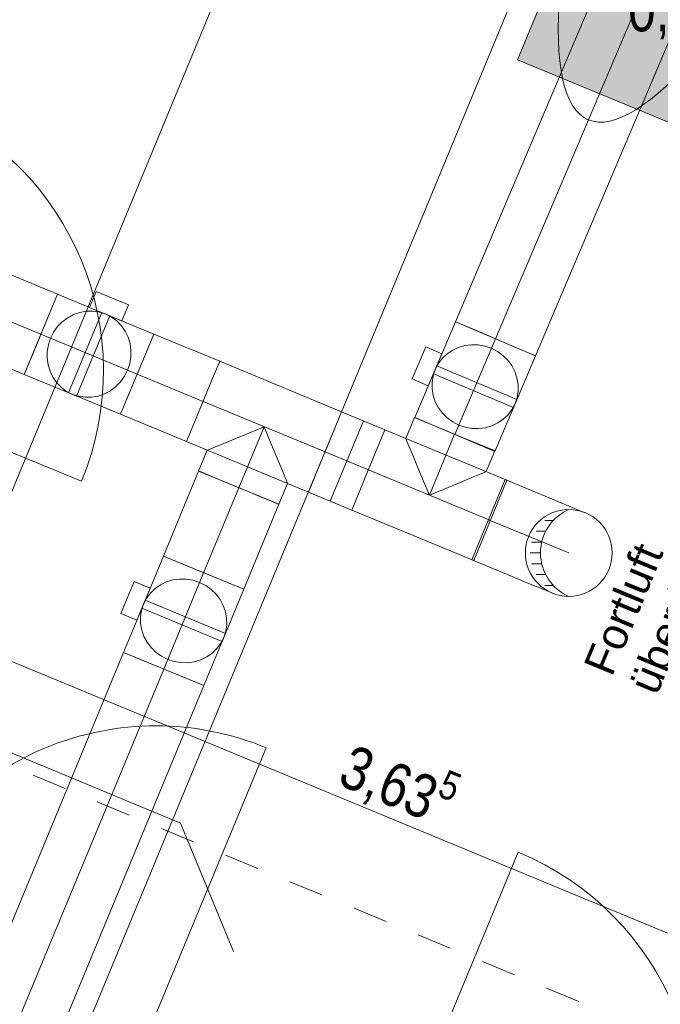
# Model space of a CAD drawing. Header units: metres. Extents: x -79 to 740, y -195 to 69.
# Tile 104 of 212: x 4.5 to 6.35, y 1.88 to 4.71. Entities that reach past the tile are written whole.
import ezdxf

# ---------------------------------------------------------------- set-up
doc = ezdxf.new("R2010")
doc.units = ezdxf.units.M
doc.header["$MEASUREMENT"] = 0
doc.linetypes.add('Strichlinie_ eng', pattern=[0.115, 0.075, -0.04])
doc.linetypes.add('STRICHPUNKT2', pattern=[12.7, 6.35, -3.175, 0, -3.175])
for name, color, linetype in [('70 Entwässerung_Schmutzwasser', 7, 'Continuous'), ('70 Lüftung', 7, 'Continuous'), ('90 Allgemein Hinweise', 7, 'Continuous'), ('95 Ausführungsplanung Bemaßung', 7, 'Continuous'), ('Neubau_10 Wand außen', 7, 'Continuous'), ('Neubau_30 Dach', 7, 'Continuous'), ('Neubau_30 Dachfenster', 7, 'Continuous')]:
    doc.layers.add(name, color=color, linetype=linetype)
doc.styles.add('ERSTELLTER_STIL_2', font='ARIALN.TTF')
doc.styles.add('ERSTELLTER_STIL_3', font='arial.ttf')
doc.linetypes.add('Wolke', pattern='A,0,[3,995_ARC_230 ERW_GR_EG_2607011.Shx,S=0.015817,R=0,X=-0.000255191,Y=0.048578],-1.9835,0', length=1.9835)
doc.dimstyles.new('ERSTELLTER_STIL__4', dxfattribs={"dimtxt": 0.125, "dimasz": 0.095143, "dimexe": 0.18, "dimexo": 0.0625, "dimgap": 0, "dimtad": 1, "dimzin": 0, "dimdsep": 46, "dimtxsty": 'ERSTELLTER_STIL_2', "dimblk": 'ARROWHEAD_6', "dimblk1": 'ARROWHEAD_6', "dimblk2": 'ARROWHEAD_6', "dimcen": 0.09, "dimse1": 1, "dimse2": 1, "dimclrd": 7, "dimclre": 7, "dimclrt": 7, "dimazin": 0, "dimtfac": 1, "dimtdec": 4, "dimtmove": 0, "dimatfit": 3, "dimfxl": 1, "dimtolj": 1, "dimtzin": 0, "dimarcsym": 0})
doc.dimstyles.new('ERSTELLTER_STIL__6', dxfattribs={"dimtxt": 0.125, "dimasz": 0.095143, "dimexe": 0.18, "dimexo": 0.0625, "dimgap": 0, "dimtad": 1, "dimzin": 0, "dimdsep": 46, "dimtxsty": 'ERSTELLTER_STIL_2', "dimblk": 'ARROWHEAD_6', "dimblk1": 'ARROWHEAD_6', "dimblk2": 'ARROWHEAD_6', "dimcen": 0.09, "dimse1": 1, "dimse2": 1, "dimclrd": 7, "dimclre": 7, "dimclrt": 7, "dimazin": 0, "dimtfac": 1, "dimtdec": 4, "dimtmove": 2, "dimatfit": 3, "dimfxl": 1, "dimtolj": 1, "dimtzin": 0, "dimarcsym": 0})
doc.dimstyles.new('ERSTELLTER_STIL__9', dxfattribs={"dimtxt": 0.175, "dimasz": 0.095143, "dimexe": 0.18, "dimexo": 0.0625, "dimgap": 0, "dimtad": 1, "dimzin": 0, "dimdsep": 46, "dimtxsty": 'ERSTELLTER_STIL_2', "dimblk": 'ARROWHEAD_6', "dimblk1": 'ARROWHEAD_6', "dimblk2": 'ARROWHEAD_6', "dimcen": 0.09, "dimse1": 1, "dimse2": 1, "dimclrd": 7, "dimclre": 7, "dimclrt": 7, "dimazin": 0, "dimtfac": 1, "dimtdec": 4, "dimtmove": 0, "dimatfit": 3, "dimfxl": 1, "dimtolj": 1, "dimtzin": 0, "dimarcsym": 0})

# ---------------------------------------------------------------- blocks, each defined once
blk = doc.blocks.new('Tür Ol 1-Fl 1S 27')
at = {"layer": 'Neubau_10 Wand außen', "color": 7, "linetype": 'Continuous', "lineweight": 13}
for p, q in [((0.67, 0), (0.67, 0.83)), ((-0.755, 0.205), (-0.74, 0.205)), ((-0.74, 0), (-0.74, 0.205)), ((0.755, 0.205), (0.74, 0.205)), ((0.74, 0), (0.74, 0.205)), ((-0.67, 0), (-0.755, 0)), ((-0.755, 0), (-0.755, -0.05)), ((-0.755, -0.05), (-0.755, 0)), ((-0.755, -0.05), (-0.755, 0)), ((-0.245, 0), (-0.67, 0)), ((-0.67, -0.02), (-0.67, 0)), ((-0.16, 0), (-0.245, 0)), ((-0.245, 0), (-0.245, -0.02)), ((-0.16, -0.02), (-0.16, 0)), ((0.67, -0.02), (0.67, 0)), ((0.67, 0), (0.755, 0)), ((0.755, 0), (0.755, -0.05)), ((0.755, -0.05), (0.755, 0)), ((0.755, -0.05), (0.755, 0)), ((-0.655, -0.02), (-0.67, -0.02)), ((-0.655, -0.05), (-0.655, -0.02)), ((-0.26, -0.02), (-0.655, -0.02)), ((-0.245, -0.02), (-0.26, -0.02)), ((-0.26, -0.02), (-0.26, -0.05)), ((-0.145, -0.02), (-0.16, -0.02)), ((-0.145, -0.05), (-0.145, -0.02)), ((0.655, -0.05), (0.655, -0.02)), ((0.655, -0.02), (0.67, -0.02)), ((-0.755, -0.05), (-0.655, -0.05)), ((-0.755, -0.065), (-0.755, -0.05)), ((-0.655, -0.05), (-0.26, -0.05)), ((-0.26, -0.05), (-0.145, -0.05)), ((0.755, -0.05), (0.655, -0.05)), ((0.755, -0.065), (0.755, -0.05))]:
    blk.add_line(p, q, dxfattribs=at)
at = {"layer": 'Neubau_10 Wand außen', "color": 7, "linetype": 'Continuous', "lineweight": 9}
blk.add_arc((0.67, 0), 0.83, 90, 180, dxfattribs=at)
blk = doc.blocks.new('Tür Ol 1-Fl 1S 27_2')
at = {"layer": 'Neubau_10 Wand außen', "color": 7, "linetype": 'Continuous', "lineweight": 13}
for p, q in [((0.67, 0), (0.67, 0.83)), ((-0.755, 0.015), (-0.755, 0)), ((-0.67, 0), (-0.755, 0)), ((-0.755, 0), (-0.755, -0.05)), ((-0.755, 0), (-0.755, -0.05)), ((-0.755, 0), (-0.755, -0.05)), ((-0.245, 0), (-0.67, 0)), ((-0.67, -0.02), (-0.67, 0)), ((-0.16, 0), (-0.245, 0)), ((-0.245, 0), (-0.245, -0.02)), ((-0.16, -0.02), (-0.16, 0)), ((0.67, -0.02), (0.67, 0)), ((0.67, 0), (0.755, 0)), ((0.755, 0.015), (0.755, 0)), ((0.755, 0), (0.755, -0.05)), ((0.755, 0), (0.755, -0.05)), ((0.755, 0), (0.755, -0.05)), ((-0.655, -0.02), (-0.67, -0.02)), ((-0.655, -0.05), (-0.655, -0.02)), ((-0.26, -0.02), (-0.655, -0.02)), ((-0.245, -0.02), (-0.26, -0.02)), ((-0.26, -0.02), (-0.26, -0.05)), ((-0.145, -0.02), (-0.16, -0.02)), ((-0.145, -0.05), (-0.145, -0.02)), ((0.655, -0.05), (0.655, -0.02)), ((0.655, -0.02), (0.67, -0.02)), ((-0.755, -0.05), (-0.655, -0.05)), ((-0.74, -0.05), (-0.74, -0.255)), ((-0.655, -0.05), (-0.26, -0.05)), ((-0.26, -0.05), (-0.145, -0.05)), ((0.755, -0.05), (0.655, -0.05)), ((0.74, -0.05), (0.74, -0.255)), ((-0.755, -0.255), (-0.74, -0.255)), ((0.755, -0.255), (0.74, -0.255))]:
    blk.add_line(p, q, dxfattribs=at)
at = {"layer": 'Neubau_10 Wand außen', "color": 7, "linetype": 'Continuous', "lineweight": 9}
blk.add_arc((0.67, 0), 0.83, 90, 180, dxfattribs=at)
blk = doc.blocks.new('*D401')
at = {"layer": '95 Ausführungsplanung Bemaßung', "color": 7, "linetype": 'Continuous', "lineweight": 9}
for p, q in [((8.7453, 13.5183), (8.6911, 13.6492)), ((8.7182, 13.5838), (8.7469, 13.6532)), ((8.8049, 13.5478), (8.6314, 13.6197)), ((3.9184, 1.9961), (8.7182, 13.5838)), ((3.8913, 2.0616), (3.9455, 1.9307)), ((4.0052, 1.9602), (3.8317, 2.0321)), ((3.8897, 1.9267), (3.9184, 1.9961))]:
    blk.add_line(p, q, dxfattribs=at)
at = {"layer": '95 Ausführungsplanung Bemaßung', "color": 7, "lineweight": 9, "insert": (6.4193, 8.0992), "char_height": 0.125, "attachment_point": 7, "rotation": 67.5, "style": 'ERSTELLTER_STIL_2'}
blk.add_mtext('\\A1;{\\pql;\\fArial Narrow|b0|i0|c0|p0;\\W1.000000;12,54}', dxfattribs=at)
blk = doc.blocks.new('ARROWHEAD_6')
at = {"color": 0, "linetype": 'Continuous', "lineweight": 0}
for p, q in [((-0.5, -0.5), (0.5, 0.5)), ((0, 0), (-1, 0))]:
    blk.add_line(p, q, dxfattribs=at)
blk = doc.blocks.new('*D765')
at = {"layer": '95 Ausführungsplanung Bemaßung', "color": 7, "linetype": 'Continuous', "lineweight": 9}
for p, q in [((3.0906, 1.0831), (2.9597, 1.0289)), ((3.0252, 1.056), (4.4202, 0.4782)), ((4.3843, 0.3914), (4.4561, 0.5649)), ((4.4856, 0.5053), (4.3548, 0.4511)), ((4.4202, 0.4782), (4.5357, 0.4303))]:
    blk.add_line(p, q, dxfattribs=at)
at = {"layer": '95 Ausführungsplanung Bemaßung', "color": 7, "lineweight": 9, "char_height": 0.125, "attachment_point": 7, "rotation": 337.5, "style": 'ERSTELLTER_STIL_2'}
for s, insert in [('\\A1;{\\pql;\\fArial Narrow|b0|i0|c0|p0;\\W1.000000;12\\fArial Narrow|b0|i0|c0|p0;\\W1.000000;\\A1{\\H.66x;\\S5^  ;}}', (4.1836, 0.5972)), ('\\A1;{\\pql;\\fArial Narrow|b0|i0|c0|p0;\\W1.000000;1,51}', (3.6021, 0.8441)), ('\\A1;{\\pql;\\fArial Narrow|b0|i0|c0|p0;\\W1.000000;2,51}', (3.5352, 0.6824))]:
    blk.add_mtext(s, dxfattribs=dict(at, insert=insert))
blk = doc.blocks.new('*D772')
at = {"layer": '95 Ausführungsplanung Bemaßung', "color": 7, "linetype": 'Continuous', "lineweight": 9}
for p, q in [((2.8133, 26.0534), (2.7591, 26.1842)), ((2.7862, 26.1188), (2.815, 26.1882)), ((2.873, 26.0829), (2.6995, 26.1548)), ((-9.7372, -4.1153), (2.7862, 26.1188)), ((-9.7643, -4.0499), (-9.7101, -4.1807)), ((-9.6504, -4.1512), (-9.8239, -4.0794)), ((-9.7659, -4.1847), (-9.7372, -4.1153))]:
    blk.add_line(p, q, dxfattribs=at)
at = {"layer": '95 Ausführungsplanung Bemaßung', "color": 7, "lineweight": 9, "insert": (-3.5814, 10.731), "char_height": 0.175, "attachment_point": 7, "rotation": 67.5, "style": 'ERSTELLTER_STIL_2'}
blk.add_mtext('\\A1;{\\pql;\\fArial Narrow|b0|i0|c0|p0;\\W1.000000;32,72\\fArial Narrow|b0|i0|c0|p0;\\W1.000000;\\A1{\\H.66x;\\S5^  ;}}', dxfattribs=at)
blk = doc.blocks.new('*D826')
at = {"layer": '95 Ausführungsplanung Bemaßung', "color": 7, "linetype": 'Continuous', "lineweight": 9}
for p, q in [((7.2367, 1.7248), (3.8784, 3.1158)), ((7.2726, 1.8115), (7.2007, 1.6381)), ((7.1712, 1.6977), (7.3021, 1.7519)), ((7.4584, 1.6329), (7.2367, 1.7248)), ((7.4943, 1.7197), (7.4225, 1.5462)), ((7.393, 1.6058), (7.5238, 1.6601)), ((11.9716, -0.2365), (7.4584, 1.6329))]:
    blk.add_line(p, q, dxfattribs=at)
blk = doc.blocks.new('*D827')
at = {"layer": '95 Ausführungsplanung Bemaßung', "color": 7, "linetype": 'Continuous', "lineweight": 9}
for p, q in [((3.8784, 3.1158), (3.6566, 3.2077)), ((3.8129, 3.0887), (3.9438, 3.1429)), ((7.2367, 1.7248), (3.8784, 3.1158)), ((7.1712, 1.6977), (7.3021, 1.7519))]:
    blk.add_line(p, q, dxfattribs=at)
at = {"layer": '95 Ausführungsplanung Bemaßung', "color": 7, "lineweight": 9, "char_height": 0.125, "attachment_point": 7, "rotation": 337.5, "style": 'ERSTELLTER_STIL_2'}
for s, insert in [('\\A1;{\\pql;\\fArial Narrow|b0|i0|c0|p0;\\W1.000000;24}', (3.9342, 3.1198)), ('\\A1;{\\pql;\\fArial Narrow|b0|i0|c0|p0;\\W1.000000;3,63\\fArial Narrow|b0|i0|c0|p0;\\W1.000000;\\A1{\\H.66x;\\S5^  ;}}', (5.4013, 2.4806))]:
    blk.add_mtext(s, dxfattribs=dict(at, insert=insert))
blk = doc.blocks.new('*D828')
at = {"layer": '95 Ausführungsplanung Bemaßung', "color": 7, "linetype": 'Continuous', "lineweight": 9}
for p, q in [((3.6566, 3.2077), (-2.3578, 5.699)), ((3.6926, 3.2944), (3.6207, 3.1209)), ((3.5912, 3.1806), (3.7221, 3.2348)), ((3.8784, 3.1158), (3.6566, 3.2077)), ((3.9143, 3.2026), (3.8424, 3.0291)), ((3.8129, 3.0887), (3.9438, 3.1429)), ((7.2367, 1.7248), (3.8784, 3.1158))]:
    blk.add_line(p, q, dxfattribs=at)
blk = doc.blocks.new('*D829')
at = {"layer": '95 Ausführungsplanung Bemaßung', "color": 7, "linetype": 'Continuous', "lineweight": 9}
for p, q in [((-2.4232, 5.6719), (-2.2924, 5.7261)), ((3.6566, 3.2077), (-2.3578, 5.699)), ((3.5912, 3.1806), (3.7221, 3.2348))]:
    blk.add_line(p, q, dxfattribs=at)
at = {"layer": '95 Ausführungsplanung Bemaßung', "color": 7, "lineweight": 9, "char_height": 0.125, "attachment_point": 7, "rotation": 337.5, "style": 'ERSTELLTER_STIL_2'}
for s, insert in [('\\A1;{\\pql;\\fArial Narrow|b0|i0|c0|p0;\\W1.000000;24}', (-2.302, 5.7029)), ('\\A1;{\\pql;\\fArial Narrow|b0|i0|c0|p0;\\W1.000000;6,51}', (0.5289, 4.5303))]:
    blk.add_mtext(s, dxfattribs=dict(at, insert=insert))
blk = doc.blocks.new('*D845')
at = {"layer": '95 Ausführungsplanung Bemaßung', "color": 7, "linetype": 'Continuous', "lineweight": 9}
for p, q in [((7.4076, 13.9648), (7.3534, 14.0957)), ((7.3805, 14.0302), (7.4092, 14.0996)), ((7.4672, 13.9943), (7.2937, 14.0662)), ((3.7668, 5.3061), (7.3805, 14.0302)), ((3.7397, 5.3715), (3.7939, 5.2407)), ((3.8536, 5.2702), (3.6801, 5.342)), ((3.189, 3.911), (3.7668, 5.3061))]:
    blk.add_line(p, q, dxfattribs=at)
at = {"layer": '95 Ausführungsplanung Bemaßung', "color": 7, "lineweight": 9, "insert": (5.5134, 9.512), "char_height": 0.125, "attachment_point": 7, "rotation": 67.5, "style": 'ERSTELLTER_STIL_2'}
blk.add_mtext('\\A1;{\\pql;\\fArial Narrow|b0|i0|c0|p0;\\W1.000000;9,44\\fArial Narrow|b0|i0|c0|p0;\\W1.000000;\\A1{\\H.66x;\\S5^  ;}}', dxfattribs=at)

msp = doc.modelspace()

# ---------------------------------------------------------------- hatches: boundary and pattern name
at = {"layer": 'Neubau_30 Dachfenster', "linetype": 'Continuous', "lineweight": 0, "true_color": 0x000000}
msp.add_hatch(color=18, dxfattribs=at).paths.add_polyline_path([(5.9376, 4.5978), (6.843, 4.2228), (7.2027, 5.0913), (6.2973, 5.4663)])

# ---------------------------------------------------------------- linework, layer by layer
at = {"layer": '70 Entwässerung_Schmutzwasser', "color": 34, "linetype": 'Continuous', "lineweight": 18, "true_color": 0xa85100}
for p, q in [((3.959, 0.031), (12.3142, 20.2022)), ((3.6094, 2.963), (4.9674, 2.4005)), ((4.9674, 2.4005), (5.1204, 2.031))]:
    msp.add_line(p, q, dxfattribs=at)
at = {"layer": '70 Lüftung', "color": 36, "linetype": 'Continuous', "lineweight": 18, "true_color": 0x7e4100}
for p, q in [((7.3081, 7.4935), (5.7589, 3.8437)), ((5.989, 3.746), (7.5382, 7.3958)), ((4.6135, 3.9231), (3.9054, 4.2164)), ((3.8098, 3.9854), (4.5179, 3.6921)), ((4.6135, 3.9231), (4.5855, 3.8554)), ((4.5855, 3.8554), (4.5459, 3.7598)), ((5.8263, 3.8151), (5.7589, 3.8437)), ((4.8907, 3.8083), (4.8627, 3.7406)), ((5.0802, 3.7298), (4.8907, 3.8083)), ((5.9216, 3.7747), (5.8263, 3.8151)), ((5.989, 3.746), (5.9216, 3.7747)), ((4.5459, 3.7598), (4.5179, 3.6921)), ((4.8627, 3.7406), (4.823, 3.645)), ((5.0522, 3.6621), (5.0802, 3.7298)), ((5.0802, 3.7298), (5.0522, 3.6621)), ((5.4313, 3.5844), (5.0802, 3.7298)), ((5.0126, 3.5665), (5.0522, 3.6621)), ((5.0522, 3.6621), (5.0126, 3.5665)), ((4.823, 3.645), (4.795, 3.5773)), ((4.795, 3.5773), (4.9846, 3.4988)), ((5.4033, 3.5167), (5.4313, 3.5844)), ((5.4313, 3.5844), (5.4033, 3.5167)), ((5.556, 3.5327), (5.4313, 3.5844)), ((4.9846, 3.4988), (5.0126, 3.5665)), ((5.0126, 3.5665), (4.9846, 3.4988)), ((5.4937, 3.5585), (5.398, 3.3276)), ((5.6161, 3.5078), (5.6409, 3.5679)), ((5.6449, 3.5662), (5.6409, 3.5679)), ((5.6564, 3.5615), (5.6449, 3.5662)), ((5.6748, 3.5539), (5.6564, 3.5615)), ((5.6987, 3.544), (5.6748, 3.5539)), ((5.7265, 3.5324), (5.6987, 3.544)), ((5.1263, 3.5078), (5.1657, 3.5241)), ((5.1657, 3.5241), (5.2079, 3.5416)), ((5.2079, 3.5416), (5.2254, 3.4993)), ((5.3636, 3.421), (5.4033, 3.5167)), ((5.4033, 3.5167), (5.3636, 3.421)), ((5.556, 3.5327), (5.528, 3.465)), ((5.556, 3.5327), (5.528, 3.465)), ((5.9071, 3.3873), (5.556, 3.5327)), ((5.7564, 3.52), (5.7265, 3.5324)), ((5.7863, 3.5077), (5.7564, 3.52)), ((4.9846, 3.4988), (5.3356, 3.3534)), ((5.0665, 3.483), (5.0924, 3.4937)), ((5.0924, 3.4937), (5.1263, 3.5078)), ((5.2254, 3.4993), (5.2418, 3.4599)), ((5.6184, 3.5023), (5.6161, 3.5078)), ((5.6251, 3.4859), (5.6184, 3.5023)), ((5.6359, 3.46), (5.6251, 3.4859)), ((5.8142, 3.4961), (5.7863, 3.5077)), ((5.8381, 3.4862), (5.8142, 3.4961)), ((5.8564, 3.4786), (5.8381, 3.4862)), ((5.0446, 3.4739), (5.0197, 3.4139)), ((5.0446, 3.4739), (5.0502, 3.4762)), ((5.0502, 3.4762), (5.0665, 3.483)), ((5.2418, 3.4599), (5.2558, 3.4261)), ((5.528, 3.465), (5.4884, 3.3694)), ((5.528, 3.465), (5.4884, 3.3694)), ((5.6499, 3.4262), (5.6359, 3.46)), ((5.847, 3.4122), (5.8719, 3.4722)), ((5.868, 3.4738), (5.8564, 3.4786)), ((5.8719, 3.4722), (5.868, 3.4738)), ((5.0197, 3.4139), (4.9184, 3.1692)), ((5.0197, 3.4139), (5.0237, 3.4123)), ((5.0197, 3.4139), (5.0874, 3.3859)), ((5.0237, 3.4123), (5.0352, 3.4075)), ((5.0352, 3.4075), (5.0536, 3.3999)), ((5.2558, 3.4261), (5.2665, 3.4001)), ((5.3356, 3.3534), (5.3636, 3.421)), ((5.3636, 3.421), (5.3356, 3.3534)), ((5.6662, 3.3868), (5.6499, 3.4262)), ((5.8252, 3.4031), (5.7992, 3.3923)), ((5.8415, 3.4098), (5.8252, 3.4031)), ((5.847, 3.4122), (5.8415, 3.4098)), ((5.0536, 3.3999), (5.0775, 3.39)), ((5.0775, 3.39), (5.1053, 3.3784)), ((5.0874, 3.3859), (5.1831, 3.3462)), ((5.1053, 3.3784), (5.1352, 3.366)), ((5.2756, 3.3783), (5.2507, 3.3182)), ((5.2665, 3.4001), (5.2733, 3.3838)), ((5.2733, 3.3838), (5.2756, 3.3783)), ((5.6837, 3.3445), (5.6662, 3.3868)), ((5.7654, 3.3783), (5.726, 3.362)), ((5.7992, 3.3923), (5.7654, 3.3783)), ((5.8062, 3.1585), (5.9019, 3.3894)), ((5.9071, 3.3873), (5.8791, 3.3196)), ((5.9019, 3.3894), (5.9616, 3.3647)), ((5.1352, 3.366), (5.1651, 3.3537)), ((5.1651, 3.3537), (5.193, 3.3421)), ((5.1831, 3.3462), (5.2507, 3.3182)), ((5.3356, 3.3534), (5.4604, 3.3017)), ((5.4884, 3.3694), (5.4604, 3.3017)), ((5.4884, 3.3694), (5.4604, 3.3017)), ((5.726, 3.362), (5.6837, 3.3445)), ((5.9616, 3.3647), (6.0173, 3.3416)), ((5.1494, 3.0736), (5.2507, 3.3182)), ((5.193, 3.3421), (5.2169, 3.3322)), ((5.2169, 3.3322), (5.2352, 3.3246)), ((5.2352, 3.3246), (5.2468, 3.3198)), ((5.2468, 3.3198), (5.2507, 3.3182)), ((5.8791, 3.3196), (5.8394, 3.224)), ((6.0173, 3.3416), (6.0652, 3.3218)), ((6.0652, 3.3218), (6.1019, 3.3066)), ((5.4604, 3.3017), (5.8114, 3.1563)), ((6.1019, 3.3066), (6.125, 3.297)), ((6.125, 3.297), (6.1328, 3.2938)), ((6.0164, 3.272), (6.0409, 3.272)), ((5.9908, 3.2408), (6.0189, 3.2408)), ((5.8394, 3.224), (5.8114, 3.1563)), ((5.978, 3.2095), (6.0074, 3.2095)), ((5.974, 3.1783), (6.0037, 3.1783)), ((4.9184, 3.1692), (4.986, 3.1412)), ((5.8062, 3.1585), (5.866, 3.1337)), ((5.978, 3.147), (6.0074, 3.147)), ((4.986, 3.1412), (5.0817, 3.1016)), ((5.866, 3.1337), (5.9217, 3.1106)), ((5.0817, 3.1016), (5.1494, 3.0736)), ((5.9217, 3.1106), (5.9695, 3.0908)), ((5.9695, 3.0908), (6.0062, 3.0756)), ((5.9908, 3.1158), (6.0189, 3.1158)), ((6.0062, 3.0756), (6.0293, 3.0661)), ((6.0164, 3.0845), (6.0409, 3.0845)), ((6.0293, 3.0661), (6.0372, 3.0628)), ((4.8036, 2.8921), (4.1629, 1.3454)), ((4.8712, 2.8641), (4.8036, 2.8921)), ((4.9669, 2.8244), (4.8712, 2.8641)), ((5.0346, 2.7964), (4.9669, 2.8244)), ((4.3939, 1.2497), (5.0346, 2.7964))]:
    msp.add_line(p, q, dxfattribs=at)
at = {"layer": '70 Lüftung', "color": 36, "linetype": 'STRICHPUNKT2', "lineweight": 18, "true_color": 0x7e4100}
for p, q in [((5.8739, 3.7949), (7.4232, 7.4446)), ((4.5657, 3.8076), (3.8576, 4.1009)), ((5.0324, 3.6143), (4.8429, 3.6928)), ((5.3835, 3.4689), (5.0324, 3.6143)), ((5.2079, 3.5416), (5.1352, 3.366)), ((5.6837, 3.3445), (5.7564, 3.52)), ((5.3835, 3.4689), (5.5082, 3.4172)), ((5.5082, 3.4172), (5.8593, 3.2718)), ((5.1352, 3.366), (5.0339, 3.1214)), ((5.854, 3.274), (6.085, 3.1783)), ((4.2784, 1.2975), (4.9191, 2.8442))]:
    msp.add_line(p, q, dxfattribs=at)
at = {"layer": '70 Lüftung', "color": 253, "linetype": 'Continuous', "lineweight": 18, "true_color": 0xaaaaaa}
for p, q in [((4.6135, 3.9231), (4.5179, 3.6921)), ((4.6135, 3.9231), (4.7632, 3.8611)), ((4.725, 3.931), (4.7059, 3.8848)), ((4.8174, 3.8927), (4.725, 3.931)), ((4.7983, 3.8466), (4.7059, 3.8848)), ((4.8174, 3.8927), (4.7983, 3.8466)), ((4.6272, 3.8435), (4.6427, 3.8552)), ((4.6427, 3.8552), (4.6597, 3.8643)), ((4.7406, 3.8705), (4.6449, 3.6395)), ((4.6597, 3.8643), (4.6778, 3.8706)), ((4.668, 3.6299), (4.7637, 3.8609)), ((4.6778, 3.8706), (4.6966, 3.8739)), ((4.6966, 3.8739), (4.7155, 3.8742)), ((4.7155, 3.8742), (4.7342, 3.8715)), ((4.7342, 3.8715), (4.7521, 3.8657)), ((4.7406, 3.8705), (4.7473, 3.8677)), ((4.7473, 3.8677), (4.7569, 3.8637)), ((4.7521, 3.8657), (4.7689, 3.8571)), ((4.7569, 3.8637), (4.7637, 3.8609)), ((4.7632, 3.8611), (4.8907, 3.8083)), ((4.7689, 3.8571), (4.784, 3.8458)), ((4.6023, 3.8136), (4.6136, 3.8296)), ((4.6136, 3.8296), (4.6272, 3.8435)), ((4.784, 3.8458), (4.7972, 3.8323)), ((4.7972, 3.8323), (4.8081, 3.8166)), ((5.7589, 3.8437), (5.705, 3.7167)), ((5.989, 3.746), (5.7589, 3.8437)), ((4.5934, 3.7961), (4.6023, 3.8136)), ((4.8907, 3.8083), (4.795, 3.5773)), ((4.8081, 3.8166), (4.8165, 3.7994)), ((4.8165, 3.7994), (4.8221, 3.7809)), ((4.584, 3.7582), (4.5873, 3.7775)), ((4.5873, 3.7775), (4.5934, 3.7961)), ((4.8221, 3.7809), (4.8248, 3.7617)), ((5.6347, 3.6792), (5.6738, 3.7712)), ((5.6738, 3.7712), (5.7198, 3.7517)), ((5.7671, 3.7695), (5.7498, 3.7613)), ((5.7856, 3.7749), (5.7671, 3.7695)), ((5.8049, 3.7774), (5.7856, 3.7749)), ((5.8244, 3.777), (5.8049, 3.7774)), ((5.8436, 3.7736), (5.8244, 3.777)), ((5.8622, 3.7673), (5.8436, 3.7736)), ((4.5838, 3.7387), (4.584, 3.7582)), ((4.8245, 3.7422), (4.8213, 3.7229)), ((4.8248, 3.7617), (4.8245, 3.7422)), ((5.6807, 3.6596), (5.7198, 3.7517)), ((5.7341, 3.7505), (5.7204, 3.7374)), ((5.7498, 3.7613), (5.7341, 3.7505)), ((5.8796, 3.7583), (5.8622, 3.7673)), ((5.8955, 3.7468), (5.8796, 3.7583)), ((5.9093, 3.7331), (5.8955, 3.7468)), ((5.989, 3.746), (5.9351, 3.619)), ((4.5865, 3.7195), (4.5838, 3.7387)), ((4.5921, 3.701), (4.5865, 3.7195)), ((4.8213, 3.7229), (4.8151, 3.7043)), ((5.705, 3.7167), (5.6417, 3.5676)), ((5.709, 3.7223), (5.7003, 3.7057)), ((5.7023, 3.7104), (5.7052, 3.7172)), ((5.9353, 3.6195), (5.7052, 3.7172)), ((5.7204, 3.7374), (5.709, 3.7223)), ((5.9209, 3.7175), (5.9093, 3.7331)), ((5.9298, 3.7004), (5.9209, 3.7175)), ((4.5179, 3.6921), (4.6675, 3.6301)), ((4.6004, 3.6838), (4.5921, 3.701)), ((4.6113, 3.6682), (4.6004, 3.6838)), ((4.8063, 3.6868), (4.7949, 3.6708)), ((4.8151, 3.7043), (4.8063, 3.6868)), ((5.6944, 3.6878), (5.6914, 3.6691)), ((5.7003, 3.7057), (5.6944, 3.6878)), ((5.6954, 3.6941), (5.6982, 3.7009)), ((5.6954, 3.6941), (5.9255, 3.5965)), ((5.6982, 3.7009), (5.7023, 3.7104)), ((5.936, 3.6822), (5.9298, 3.7004)), ((4.6245, 3.6546), (4.6113, 3.6682)), ((4.7813, 3.6569), (4.7658, 3.6452)), ((4.7949, 3.6708), (4.7813, 3.6569)), ((5.6347, 3.6792), (5.6807, 3.6596)), ((5.6914, 3.6691), (5.6915, 3.6502)), ((5.9391, 3.6634), (5.936, 3.6822)), ((5.9393, 3.6445), (5.9391, 3.6634)), ((4.6397, 3.6433), (4.6245, 3.6546)), ((4.6564, 3.6347), (4.6397, 3.6433)), ((4.6449, 3.6395), (4.6517, 3.6367)), ((4.6517, 3.6367), (4.6612, 3.6327)), ((4.6744, 3.629), (4.6564, 3.6347)), ((4.6612, 3.6327), (4.668, 3.6299)), ((4.6675, 3.6301), (4.795, 3.5773)), ((4.693, 3.6262), (4.6744, 3.629)), ((4.7307, 3.6298), (4.712, 3.6265)), ((4.7488, 3.6361), (4.7307, 3.6298)), ((4.7658, 3.6452), (4.7488, 3.6361)), ((5.6915, 3.6502), (5.6947, 3.6314)), ((5.6947, 3.6314), (5.7008, 3.6132)), ((5.9363, 3.6259), (5.9393, 3.6445)), ((4.712, 3.6265), (4.693, 3.6262)), ((5.7008, 3.6132), (5.7098, 3.5962)), ((5.9351, 3.619), (5.8718, 3.4699)), ((5.9216, 3.5913), (5.9304, 3.608)), ((5.9255, 3.5965), (5.9284, 3.6032)), ((5.9284, 3.6032), (5.9324, 3.6127)), ((5.9304, 3.608), (5.9363, 3.6259)), ((5.9324, 3.6127), (5.9353, 3.6195)), ((5.7098, 3.5962), (5.7213, 3.5806)), ((5.7213, 3.5806), (5.7352, 3.5669)), ((5.8966, 3.5631), (5.9103, 3.5762)), ((5.9103, 3.5762), (5.9216, 3.5913)), ((5.8718, 3.4699), (5.6417, 3.5676)), ((5.7352, 3.5669), (5.751, 3.5554)), ((5.751, 3.5554), (5.7684, 3.5464)), ((5.7684, 3.5464), (5.787, 3.5401)), ((5.845, 3.5387), (5.8635, 3.5442)), ((5.8635, 3.5442), (5.8809, 3.5524)), ((5.8809, 3.5524), (5.8966, 3.5631)), ((5.787, 3.5401), (5.8063, 3.5367)), ((5.8063, 3.5367), (5.8258, 3.5362)), ((5.8258, 3.5362), (5.845, 3.5387)), ((4.8656, 3.0417), (4.9184, 3.1692)), ((4.9184, 3.1692), (5.1494, 3.0736)), ((4.8339, 3.096), (4.7957, 3.0036)), ((4.8339, 3.096), (4.8801, 3.0769)), ((4.91, 3.0867), (4.9273, 3.095)), ((4.9273, 3.095), (4.9458, 3.1006)), ((4.9458, 3.1006), (4.965, 3.1033)), ((4.965, 3.1033), (4.9845, 3.103)), ((4.9845, 3.103), (5.0038, 3.0998)), ((5.0038, 3.0998), (5.0224, 3.0937)), ((5.0224, 3.0937), (5.0399, 3.0848)), ((4.8801, 3.0769), (4.8419, 2.9845)), ((4.8696, 3.0474), (4.8808, 3.0626)), ((4.8808, 3.0626), (4.8944, 3.0758)), ((4.8944, 3.0758), (4.91, 3.0867)), ((5.0399, 3.0848), (5.0558, 3.0735)), ((5.0558, 3.0735), (5.0698, 3.0599)), ((5.0966, 2.9461), (5.1494, 3.0736)), ((4.8036, 2.8921), (4.8656, 3.0417)), ((4.859, 3.0259), (4.863, 3.0354)), ((4.861, 3.0307), (4.8696, 3.0474)), ((4.863, 3.0354), (4.8658, 3.0422)), ((5.0967, 2.9465), (4.8658, 3.0422)), ((5.0698, 3.0599), (5.0815, 3.0444)), ((5.0815, 3.0444), (5.0906, 3.0274)), ((4.7957, 3.0036), (4.8419, 2.9845)), ((4.8525, 2.9941), (4.8552, 3.0127)), ((4.8552, 3.0127), (4.861, 3.0307)), ((4.8562, 3.0191), (4.859, 3.0259)), ((4.8562, 3.0191), (5.0872, 2.9234)), ((5.0906, 3.0274), (5.0969, 3.0093)), ((5.0969, 3.0093), (5.1002, 2.9905)), ((4.8527, 2.9751), (4.8525, 2.9941)), ((5.1002, 2.9905), (5.1005, 2.9716)), ((4.8561, 2.9564), (4.8527, 2.9751)), ((4.8623, 2.9383), (4.8561, 2.9564)), ((5.0977, 2.9529), (5.092, 2.935)), ((5.1005, 2.9716), (5.0977, 2.9529)), ((4.8714, 2.9212), (4.8623, 2.9383)), ((4.8831, 2.9058), (4.8714, 2.9212)), ((5.0346, 2.7964), (5.0966, 2.9461)), ((5.092, 2.935), (5.0834, 2.9182)), ((5.0872, 2.9234), (5.09, 2.9302)), ((5.09, 2.9302), (5.0939, 2.9398)), ((5.0939, 2.9398), (5.0967, 2.9465)), ((4.8036, 2.8921), (5.0346, 2.7964)), ((4.8971, 2.8922), (4.8831, 2.9058)), ((4.9131, 2.8808), (4.8971, 2.8922)), ((5.0721, 2.9031), (5.0585, 2.8899)), ((5.0834, 2.9182), (5.0721, 2.9031)), ((4.9306, 2.872), (4.9131, 2.8808)), ((4.9492, 2.8658), (4.9306, 2.872)), ((4.9685, 2.8626), (4.9492, 2.8658)), ((4.988, 2.8623), (4.9685, 2.8626)), ((5.0072, 2.865), (4.988, 2.8623)), ((5.0257, 2.8706), (5.0072, 2.865)), ((5.0429, 2.879), (5.0257, 2.8706)), ((5.0585, 2.8899), (5.0429, 2.879))]:
    msp.add_line(p, q, dxfattribs=at)
at = {"layer": '70 Lüftung', "color": 253, "linetype": 'STRICHPUNKT2', "lineweight": 18, "true_color": 0xaaaaaa}
for p, q in [((4.8429, 3.6928), (4.5657, 3.8076)), ((5.7567, 3.5187), (5.8739, 3.7949)), ((5.0339, 3.1214), (4.9191, 2.8442))]:
    msp.add_line(p, q, dxfattribs=at)
at = {"layer": '70 Lüftung', "color": 36, "linetype": 'Continuous', "lineweight": 18, "true_color": 0x7e4100}
msp.add_circle((6.085, 3.1783), 0.125, dxfattribs=at)
msp.add_arc((6.1405, 3.1783), 0.1368, 113.9523, 246.0477, dxfattribs=at)
at = {"layer": '90 Allgemein Hinweise', "color": 6, "linetype": 'Wolke', "lineweight": 18}
msp.add_ellipse((7.6771, 8.0429), major_axis=(1.5358, 3.618), ratio=0.144229, dxfattribs=at)
at = {"layer": 'Neubau_30 Dach', "color": 7, "linetype": 'Strichlinie_ eng', "lineweight": 9}
msp.add_line((13.3198, -1.0971), (-2.8915, 5.6179), dxfattribs=at)
at = {"layer": 'Neubau_30 Dachfenster', "color": 7, "linetype": 'Continuous', "lineweight": 9, "flags": 128}
msp.add_lwpolyline([(5.9376, 4.5978), (6.843, 4.2228), (7.2027, 5.0913), (6.2973, 5.4663)], close=True, dxfattribs=at)

# ---------------------------------------------------------------- block references
at = {"layer": 'Neubau_10 Wand außen', "color": 7, "linetype": 'Continuous', "lineweight": 13}
for name, p, rotation in [('Tür Ol 1-Fl 1S 27', (4.1719, 4.3211), 247.5), ('Tür Ol 1-Fl 1S 27_2', (4.2777, 2.1071), 337.5000000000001)]:
    msp.add_blockref(name, p, dxfattribs=dict(at, rotation=rotation))
at = {"layer": 'Neubau_10 Wand außen', "color": 7, "linetype": 'Continuous', "lineweight": 13, "xscale": -1, "rotation": 337.5000000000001}
msp.add_blockref('Tür Ol 1-Fl 1S 27_2', (6.241, 1.2939), dxfattribs=at)

# ---------------------------------------------------------------- texts
at = {"layer": '70 Lüftung', "color": 7, "linetype": 'Continuous', "lineweight": 9, "insert": (6.1257, 2.8532), "char_height": 0.09, "attachment_point": 1, "rotation": 67.5, "line_spacing_factor": 0.933377, "style": 'ERSTELLTER_STIL_3'}
msp.add_mtext('\\A1;{\\pql;\\fArial|b0|i0|c0|p0;\\W1.000000;Fortluft\\P\\pql;\\fArial|b0|i0|c0|p0;\\W1.000000;über Dach}', dxfattribs=at)
at = {"layer": 'Neubau_30 Dachfenster', "color": 7, "linetype": 'Continuous', "lineweight": 9, "insert": (6.5702, 5.0113), "char_height": 0.125, "attachment_point": 2, "line_spacing_factor": 0.993167, "style": 'ERSTELLTER_STIL_2'}
msp.add_mtext('\\A1;{\\pqc;\\fArial Narrow|b0|i0|c0|p0;\\W1.000000;DF\\P\\pqc;\\fArial Narrow|b0|i0|c0|p0;\\W1.000000;0,94x\\fArial Narrow|b0|i0|c0|p0;\\W1.000000;0,98}', dxfattribs=at)

# ---------------------------------------------------------------- dimensions: what is measured, and where the dimension line sits
at = {"layer": '95 Ausführungsplanung Bemaßung', "color": 7, "linetype": 'Continuous', "lineweight": 9}
for base, p1, p2, angle, dimstyle, picture, middle, turn in [((2.7862, 26.1188), (-7.3352, -5.1102), (5.1882, 25.1239), 67.5, 'ERSTELLTER_STIL__9', '*D772', (-3.4975, 11.2686), 67.5), ((7.3805, 14.0302), (4.4609, 5.0186), (8.0283, 13.7619), 67.5, 'ERSTELLTER_STIL__4', '*D845', (5.5551, 9.852), 67.5), ((8.7182, 13.5838), (2.7423, 2.4833), (8.2881, 13.7619), 67.5, 'ERSTELLTER_STIL__6', '*D401', (6.4417, 8.3166), 67.5), ((-2.3578, 5.699), (5.6934, 8.1249), (-0.837, 9.3705), 157.5, 'ERSTELLTER_STIL__4', '*D829', (0.7023, 4.5261), 337.5), ((3.6566, 3.2077), (5.9867, 8.2059), (5.6934, 8.1249), 157.5, 'ERSTELLTER_STIL__4', '*D828', (4.046, 3.1411), 337.5), ((3.8784, 3.1158), (7.7583, 2.9841), (5.9867, 8.2059), 157.5, 'ERSTELLTER_STIL__4', '*D827', (5.7413, 2.4389), 337.5), ((7.2367, 1.7248), (8.0259, 3.0031), (7.7583, 2.9841), 157.5, 'ERSTELLTER_STIL__4', '*D826', (7.626, 1.6582), 337.5), ((4.4202, 0.4782), (3.5611, 2.3498), (4.9561, 1.772), 337.5, 'ERSTELLTER_STIL__4', '*D765', (3.7756, 0.8399), 337.5)]:
    dim = msp.add_linear_dim(base=base, p1=p1, p2=p2, angle=angle, dimstyle=dimstyle, dxfattribs=at)
    dim.commit()
    dim.dimension.update_dxf_attribs({"geometry": picture, "text_midpoint": middle, "dimtype": 160, "text_rotation": turn})

doc.saveas('drawing.dxf')
